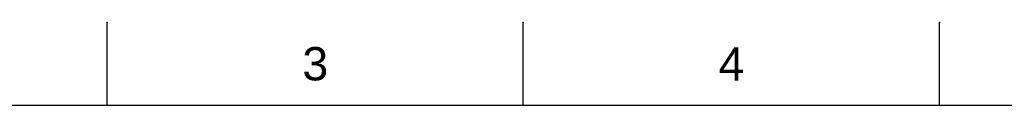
# Model space of a CAD drawing. Header units: millimetres. Extents: x 580 to 2065, y -13 to 1037.
# Tile 5 of 10: x 932 to 1350, y 1001 to 1037. Entities that reach past the tile are written whole.
import ezdxf

# ---------------------------------------------------------------- set-up
doc = ezdxf.new("R2010")
doc.units = ezdxf.units.MM
doc.header["$LTSCALE"] = 0.1
doc.styles.get("Standard").update_dxf_attribs({"font": 'arial_0.ttf'})

msp = doc.modelspace()

# ---------------------------------------------------------------- linework, layer by layer
for p, q in [((968.75, 1001.37), (968.75, 1036.73)), ((1145.51, 1001.37), (1145.51, 1036.73)), ((1322.28, 1001.37), (1322.28, 1036.73)), ((2029.35, 1001.37), (615.21, 1001.37))]:
    msp.add_line(p, q)
for p in [(968.75, 1036.73), (1145.51, 1036.73), (1322.28, 1036.73)]:
    msp.add_point(p)

# ---------------------------------------------------------------- texts
at = {"char_height": 14.14, "attachment_point": 5}
for s, insert in [('3', (1057.13, 1019.05)), ('4', (1233.9, 1019.05))]:
    msp.add_mtext_dynamic_manual_height_columns(s, width=50, gutter_width=12.5, heights=[0], dxfattribs=dict(at, insert=insert))

doc.saveas('drawing.dxf')
